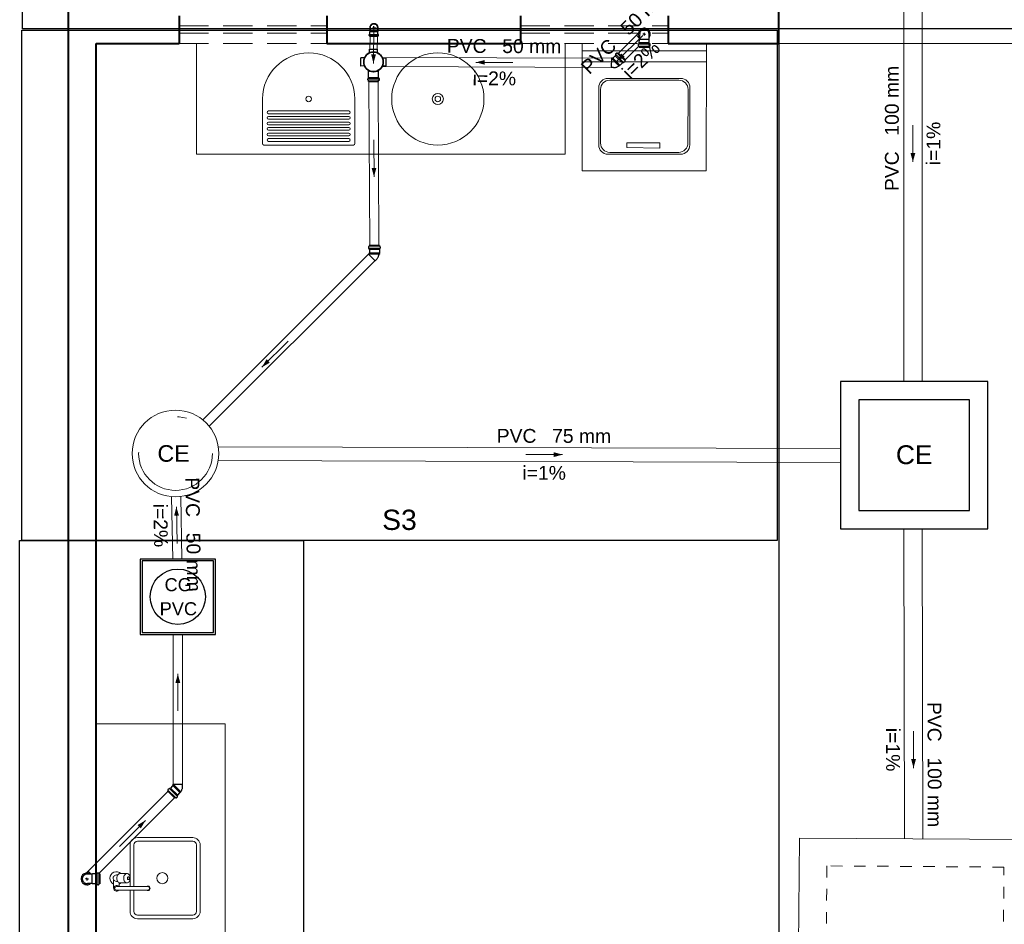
# Model space of a CAD drawing. Header units: millimetres. Extents: x 53 to 3943, y 29 to 3483.
# Tile 35 of 52: x 3866 to 3877, y 3458 to 3467. Entities that reach past the tile are written whole.
import ezdxf

# ---------------------------------------------------------------- set-up
doc = ezdxf.new("R2010")
doc.units = ezdxf.units.MM
doc.header["$MEASUREMENT"] = 0
for name, pattern in [('DASHDOT', [2.54, 1.27, -0.635, 0, -0.635]), ('DASHED', [1.905, 1.27, -0.635]), ('HIDDEN2', [0.47625, 0.3175, -0.15875]), ('JIS_02_1.2', [0.25, 0.125, -0.125])]:
    doc.linetypes.add(name, pattern=pattern)
for name, color, linetype in [('ARQ-PISO', 8, 'Continuous'), ('Simbolos', 5, 'Continuous'), ('Simbolos_int', 2, 'Continuous')]:
    doc.layers.add(name, color=color, linetype=linetype)
for name, color, linetype, lineweight in [('DI-Detalhes', 1, 'Continuous', 30), ('MB_ALVENARIA', 7, 'Continuous', 40), ('MB_ESQUADRIA', 7, 'Continuous', 5), ('MB_MOBILIÁRIO', 8, 'Continuous', 13), ('Nível 1', 7, 'Continuous', 5), ('Textos', 7, 'Continuous', 5), ('TQ-Condutos', 3, 'Continuous', 5), ('TQ-Conexões', 9, 'Continuous', 5), ('TQ-Sentido conduto', 9, 'Continuous', 5), ('TQ-Textos conduto', 7, 'Continuous', 5)]:
    doc.layers.add(name, color=color, linetype=linetype, lineweight=lineweight)
doc.styles.add('Arial', font='txt')

msp = doc.modelspace()

# ---------------------------------------------------------------- hatches: boundary and pattern name
at = {"layer": 'TQ-Sentido conduto', "linetype": 'Continuous'}
for points in [[(3870.086, 3466.849), (3870.113, 3466.946), (3870.061, 3466.946)], [(3871.197, 3466.86), (3871.293, 3466.834), (3871.293, 3466.885)], [(3872.723, 3466.869), (3872.81, 3466.919), (3872.773, 3466.955)], [(3875.935, 3465.78), (3875.961, 3465.876), (3875.909, 3465.876)], [(3870.092, 3465.619), (3870.118, 3465.716), (3870.066, 3465.716)], [(3868.877, 3463.554), (3868.963, 3463.604), (3868.927, 3463.641)], [(3872.137, 3462.606), (3872.041, 3462.632), (3872.041, 3462.58)], [(3867.949, 3462.041), (3867.925, 3461.944), (3867.977, 3461.945)], [(3867.965, 3460.228), (3867.939, 3460.131), (3867.991, 3460.131)], [(3875.942, 3459.207), (3875.968, 3459.304), (3875.916, 3459.304)], [(3867.614, 3458.639), (3867.528, 3458.589), (3867.564, 3458.553)]]:
    msp.add_hatch(color=256, dxfattribs=at).paths.add_polyline_path(points)

# ---------------------------------------------------------------- linework, layer by layer
at = {"layer": 'ARQ-PISO'}
for q in [(3890.74, 3467.067), (3874.48, 3448.766)]:
    msp.add_line((3874.48, 3467.066), q, dxfattribs=at)
at = {"layer": 'DI-Detalhes'}
for points in [[(3866.282, 3470.932), (3877.206, 3470.932), (3877.206, 3467.222), (3866.282, 3467.222), (3866.282, 3470.932)], [(3866.272, 3467.209), (3874.463, 3467.209), (3874.463, 3461.676), (3866.272, 3461.676), (3866.272, 3467.209)], [(3866.25, 3461.676), (3869.328, 3461.676), (3869.328, 3456.287), (3866.25, 3456.287), (3866.25, 3461.676)]]:
    msp.add_lwpolyline(points, dxfattribs=at)
at = {"layer": 'MB_ALVENARIA'}
msp.add_line((3866.78, 3392.946), (3866.78, 3482.786), dxfattribs=at)
for points in [[(3874.48, 3467.066), (3874.48, 3467.666)], [(3867.98, 3467.366), (3867.98, 3467.066)], [(3869.58, 3467.366), (3869.58, 3467.066)], [(3871.68, 3467.366), (3871.68, 3467.066)], [(3873.28, 3467.366), (3873.28, 3467.066)], [(3867.08, 3467.066), (3867.98, 3467.066)], [(3867.08, 3448.766), (3867.08, 3467.066)], [(3869.58, 3467.066), (3871.68, 3467.066)], [(3873.28, 3467.066), (3874.48, 3467.066)]]:
    msp.add_lwpolyline(points, dxfattribs=at)
at = {"layer": 'MB_ESQUADRIA', "linetype": 'HIDDEN2'}
for points in [[(3867.98, 3467.256), (3869.58, 3467.256)], [(3871.68, 3467.256), (3873.28, 3467.256)], [(3867.98, 3467.176), (3869.58, 3467.176)], [(3871.68, 3467.176), (3873.28, 3467.176)], [(3867.98, 3467.066), (3869.58, 3467.066)], [(3871.68, 3467.066), (3873.28, 3467.066)]]:
    msp.add_lwpolyline(points, dxfattribs=at)
at = {"layer": 'MB_MOBILIÁRIO'}
for p, q in [((3868.166, 3465.866), (3868.166, 3467.066)), ((3872.166, 3465.866), (3872.166, 3467.066)), ((3872.348, 3467.066), (3872.348, 3465.684)), ((3873.698, 3466.986), (3872.348, 3466.986)), ((3873.695, 3465.684), (3873.698, 3467.066)), ((3873.698, 3466.866), (3872.348, 3466.866)), ((3873.417, 3466.686), (3872.628, 3466.686)), ((3873.397, 3466.666), (3872.648, 3466.666)), ((3872.528, 3466.586), (3872.528, 3465.964)), ((3872.548, 3466.566), (3872.548, 3465.984)), ((3873.496, 3465.984), (3873.497, 3466.565)), ((3873.516, 3465.964), (3873.517, 3466.585)), ((3868.884, 3466.463), (3868.884, 3465.978)), ((3869.884, 3465.978), (3869.884, 3466.463)), ((3869.819, 3466.333), (3868.949, 3466.333)), ((3868.949, 3466.303), (3869.819, 3466.303)), ((3869.819, 3466.273), (3868.949, 3466.273)), ((3868.949, 3466.243), (3869.819, 3466.243)), ((3869.819, 3466.213), (3868.949, 3466.213)), ((3868.949, 3466.183), (3869.819, 3466.183)), ((3869.819, 3466.153), (3868.949, 3466.153)), ((3868.949, 3466.123), (3869.819, 3466.123)), ((3869.819, 3466.093), (3868.949, 3466.093)), ((3868.949, 3466.063), (3869.819, 3466.063)), ((3869.819, 3466.033), (3868.949, 3466.033)), ((3868.899, 3465.963), (3869.869, 3465.963)), ((3868.949, 3466.003), (3869.819, 3466.003)), ((3873.19, 3465.986), (3872.832, 3465.986)), ((3872.832, 3465.986), (3872.832, 3465.936)), ((3872.832, 3465.936), (3873.19, 3465.93)), ((3873.19, 3465.93), (3873.19, 3465.986)), ((3868.166, 3465.866), (3872.166, 3465.866)), ((3872.628, 3465.864), (3873.416, 3465.864)), ((3872.648, 3465.884), (3873.396, 3465.884)), ((3872.348, 3465.684), (3873.695, 3465.684)), ((3868.48, 3459.688), (3867.08, 3459.688)), ((3868.48, 3459.688), (3868.48, 3456.338))]:
    msp.add_line(p, q, dxfattribs=at)
for points in [[(3867.447, 3457.883), (3867.447, 3457.653, 0.414214), (3867.527, 3457.573), (3867.527, 3457.573), (3868.127, 3457.573, 0.414214), (3868.207, 3457.653), (3868.207, 3457.653), (3868.207, 3458.373, 0.414214), (3868.127, 3458.453), (3868.127, 3458.453), (3867.527, 3458.453, 0.414214), (3867.447, 3458.373), (3867.447, 3458.373), (3867.447, 3458.027)], [(3867.487, 3457.883), (3867.487, 3457.653, 0.414214), (3867.527, 3457.613), (3867.527, 3457.613), (3868.127, 3457.613, 0.414214), (3868.167, 3457.653), (3868.167, 3457.653), (3868.167, 3458.373, 0.414214), (3868.127, 3458.413), (3868.127, 3458.413), (3867.527, 3458.413, 0.414214), (3867.487, 3458.373), (3867.487, 3458.373), (3867.487, 3457.923)], [(3867.269, 3457.949, -1.181649), (3867.348, 3458.063), (3867.348, 3458.063)], [(3867.313, 3458.048), (3867.299, 3458.048, 0.546464), (3867.267, 3457.998), (3867.267, 3457.998, 0.10784), (3867.269, 3457.99), (3867.269, 3457.99), (3867.269, 3457.903)], [(3867.414, 3458.063), (3867.338, 3458.063, 0.133256), (3867.326, 3458.059), (3867.326, 3458.059, 0.106756), (3867.313, 3458.048), (3867.313, 3458.048, 0.082828), (3867.306, 3458.032), (3867.306, 3458.032, 0.071352), (3867.303, 3458.013), (3867.303, 3458.013, 0.071352), (3867.306, 3457.993), (3867.306, 3457.993, 0.082828), (3867.313, 3457.977), (3867.313, 3457.977, 0.106756), (3867.326, 3457.966), (3867.326, 3457.966, 0.133256), (3867.338, 3457.963), (3867.338, 3457.963), (3867.414, 3457.963)], [(3867.414, 3457.963, 0.133256), (3867.427, 3457.966), (3867.427, 3457.966, 0.106756), (3867.439, 3457.977), (3867.439, 3457.977, 0.082828), (3867.446, 3457.993), (3867.446, 3457.993, 0.071352), (3867.449, 3458.013), (3867.449, 3458.013, 0.071352), (3867.446, 3458.032), (3867.446, 3458.032, 0.082828), (3867.439, 3458.048), (3867.439, 3458.048, 0.106756), (3867.427, 3458.059), (3867.427, 3458.059, 0.133256), (3867.414, 3458.063), (3867.414, 3458.063, 0.133256), (3867.401, 3458.059), (3867.401, 3458.059, 0.106756), (3867.389, 3458.048), (3867.389, 3458.048, 0.082828), (3867.381, 3458.032), (3867.381, 3458.032, 0.071352), (3867.378, 3458.013), (3867.378, 3458.013, 0.071352), (3867.381, 3457.993), (3867.381, 3457.993, 0.082828), (3867.389, 3457.977), (3867.389, 3457.977, 0.106756), (3867.401, 3457.966), (3867.401, 3457.966, 0.133256), (3867.414, 3457.963), (3867.414, 3457.963)], [(3867.429, 3458.028, 0.133256), (3867.425, 3458.027), (3867.425, 3458.027, 0.106756), (3867.421, 3458.023), (3867.421, 3458.023, 0.082828), (3867.419, 3458.019), (3867.419, 3458.019, 0.071352), (3867.418, 3458.013), (3867.418, 3458.013, 0.071352), (3867.419, 3458.007), (3867.419, 3458.007, 0.082828), (3867.421, 3458.002), (3867.421, 3458.002, 0.106756), (3867.425, 3457.999), (3867.425, 3457.999, 0.133256), (3867.429, 3457.998), (3867.429, 3457.998, 0.133256), (3867.433, 3457.999), (3867.433, 3457.999, 0.106756), (3867.436, 3458.002), (3867.436, 3458.002, 0.082828), (3867.438, 3458.007), (3867.438, 3458.007, 0.071352), (3867.439, 3458.013), (3867.439, 3458.013, 0.071352), (3867.438, 3458.019), (3867.438, 3458.019, 0.082828), (3867.436, 3458.023), (3867.436, 3458.023, 0.106756), (3867.433, 3458.027), (3867.433, 3458.027, 0.133256), (3867.429, 3458.028), (3867.429, 3458.028)], [(3867.269, 3457.995, 0.263265), (3867.299, 3457.978), (3867.299, 3457.978), (3867.313, 3457.978)], [(3867.322, 3457.883, -2.618034), (3867.322, 3457.923), (3867.322, 3457.923)], [(3867.299, 3457.883, -1), (3867.299, 3457.923), (3867.299, 3457.923)], [(3867.348, 3457.963, -0.083262), (3867.329, 3457.949), (3867.329, 3457.949)], [(3867.624, 3457.923, -2), (3867.624, 3457.883), (3867.624, 3457.883)], [(3867.639, 3457.923, -1), (3867.639, 3457.883), (3867.639, 3457.883)]]:
    msp.add_lwpolyline(points, format="xyb", dxfattribs=at)
for points in [[(3867.447, 3457.998), (3867.447, 3457.923)], [(3867.299, 3457.923), (3867.639, 3457.923)], [(3867.329, 3457.923), (3867.329, 3457.964)], [(3867.299, 3457.883), (3867.639, 3457.883)]]:
    msp.add_lwpolyline(points, dxfattribs=at)
for centre, radius in [((3870.784, 3466.463), 0.5), ((3869.384, 3466.463), 0.03), ((3870.784, 3466.463), 0.06), ((3870.784, 3466.463), 0.03), ((3867.797, 3458.013), 0.06)]:
    msp.add_circle(centre, radius, dxfattribs=at)
for centre, radius, start, end in [((3869.384, 3466.463), 0.5, 0, 180), ((3872.628, 3466.586), 0.1, 90, 180), ((3872.648, 3466.566), 0.1, 90, 180), ((3873.397, 3466.566), 0.1, 359.8904, 90), ((3873.417, 3466.586), 0.1, 359.8904, 90), ((3868.949, 3466.318), 0.015, 90, 180), ((3869.819, 3466.318), 0.015, 360, 90), ((3868.949, 3466.318), 0.015, 180, 270), ((3868.949, 3466.258), 0.015, 90, 180), ((3868.949, 3466.258), 0.015, 180, 270), ((3869.819, 3466.318), 0.015, 270, 360), ((3869.819, 3466.258), 0.015, 0, 90), ((3869.819, 3466.258), 0.015, 270, 360), ((3868.949, 3466.198), 0.015, 90, 180), ((3868.949, 3466.198), 0.015, 180, 270), ((3868.949, 3466.138), 0.015, 90, 180), ((3868.949, 3466.138), 0.015, 180, 270), ((3869.819, 3466.198), 0.015, 0, 90), ((3869.819, 3466.198), 0.015, 270, 360), ((3869.819, 3466.138), 0.015, 0, 90), ((3869.819, 3466.138), 0.015, 270, 360), ((3868.949, 3466.078), 0.015, 90, 180), ((3868.949, 3466.078), 0.015, 180, 270), ((3868.949, 3466.018), 0.015, 90, 180), ((3868.949, 3466.018), 0.015, 180, 270), ((3869.819, 3466.078), 0.015, 0, 90), ((3869.819, 3466.078), 0.015, 270, 360), ((3869.819, 3466.018), 0.015, 0, 90), ((3869.819, 3466.018), 0.015, 270, 0), ((3868.899, 3465.978), 0.015, 180, 270), ((3869.869, 3465.978), 0.015, 270, 0), ((3872.628, 3465.964), 0.1, 180, 270), ((3872.648, 3465.984), 0.1, 180, 270), ((3873.396, 3465.984), 0.1, 270, 359.8904), ((3873.416, 3465.964), 0.1, 270, 359.8904)]:
    msp.add_arc(centre, radius, start, end, dxfattribs=at)
at = {"layer": 'Nível 1', "color": 9}
msp.add_circle((3867.94, 3462.618), 0.47, dxfattribs=at)
at = {"layer": 'Nível 1', "color": 7, "linetype": 'DASHDOT'}
msp.add_circle((3867.94, 3462.618), 0.4, dxfattribs=at)
at = {"layer": 'Simbolos'}
for p, q in [((3870.046, 3467.193), (3870.049, 3467.196)), ((3870.046, 3467.165), (3870.046, 3467.193)), ((3870.05, 3467.234), (3870.049, 3467.215)), ((3870.049, 3467.215), (3870.049, 3467.196)), ((3870.132, 3467.233), (3870.132, 3467.214)), ((3870.132, 3467.214), (3870.132, 3467.195)), ((3870.134, 3467.192), (3870.132, 3467.195)), ((3870.134, 3467.164), (3870.134, 3467.192)), ((3870.04, 3467.151), (3870.04, 3467.161)), ((3870.041, 3467.149), (3870.044, 3467.149)), ((3870.042, 3467.163), (3870.044, 3467.163)), ((3870.046, 3467.14), (3870.046, 3467.147)), ((3870.134, 3467.139), (3870.046, 3467.14)), ((3870.134, 3467.139), (3870.134, 3467.146)), ((3870.138, 3467.148), (3870.135, 3467.148)), ((3870.138, 3467.162), (3870.136, 3467.162)), ((3870.14, 3467.15), (3870.14, 3467.16)), ((3872.961, 3467.175), (3872.939, 3467.154)), ((3872.968, 3467.072), (3872.969, 3467.106)), ((3872.968, 3467.072), (3872.968, 3467.072)), ((3872.969, 3467.106), (3872.972, 3467.109)), ((3872.972, 3467.109), (3872.973, 3467.16)), ((3873.074, 3467.108), (3873.074, 3467.159)), ((3873.077, 3467.105), (3873.074, 3467.108)), ((3873.077, 3467.071), (3873.077, 3467.105)), ((3870.042, 3467.003), (3870.129, 3467.003)), ((3870.042, 3466.961), (3870.042, 3467.003)), ((3870.13, 3466.962), (3870.129, 3467.003)), ((3872.959, 3467.04), (3872.959, 3467.058)), ((3872.96, 3467.038), (3872.966, 3467.037)), ((3872.961, 3467.06), (3872.966, 3467.06)), ((3872.968, 3467.062), (3872.968, 3467.072)), ((3872.968, 3467.026), (3872.968, 3467.035)), ((3872.968, 3467.026), (3873.077, 3467.025)), ((3873.077, 3467.071), (3873.077, 3467.071)), ((3873.077, 3467.061), (3873.077, 3467.071)), ((3873.077, 3467.025), (3873.077, 3467.034)), ((3873.084, 3467.059), (3873.079, 3467.059)), ((3873.085, 3467.037), (3873.079, 3467.036)), ((3873.086, 3467.039), (3873.086, 3467.057)), ((3869.949, 3466.82), (3869.949, 3466.908)), ((3869.989, 3466.908), (3869.949, 3466.908)), ((3870.183, 3466.909), (3870.224, 3466.909)), ((3870.225, 3466.822), (3870.224, 3466.909)), ((3872.682, 3466.905), (3872.666, 3466.905)), ((3872.708, 3466.931), (3872.684, 3466.908)), ((3872.684, 3466.908), (3872.684, 3466.907)), ((3872.715, 3466.938), (3872.708, 3466.932)), ((3872.708, 3466.932), (3872.708, 3466.931)), ((3872.724, 3466.96), (3872.712, 3466.948)), ((3872.712, 3466.945), (3872.715, 3466.941)), ((3872.727, 3466.96), (3872.732, 3466.957)), ((3872.741, 3466.964), (3872.734, 3466.958)), ((3872.818, 3466.886), (3872.741, 3466.964)), ((3872.792, 3466.86), (3872.785, 3466.854)), ((3872.798, 3466.857), (3872.794, 3466.86)), ((3872.814, 3466.869), (3872.801, 3466.857)), ((3872.818, 3466.886), (3872.811, 3466.88)), ((3872.814, 3466.872), (3872.811, 3466.877)), ((3869.99, 3466.821), (3869.949, 3466.82)), ((3870.033, 3466.697), (3870.033, 3466.771)), ((3870.141, 3466.697), (3870.141, 3466.772)), ((3870.183, 3466.821), (3870.225, 3466.822)), ((3872.69, 3466.803), (3872.665, 3466.803)), ((3872.747, 3466.822), (3872.75, 3466.82)), ((3872.754, 3466.824), (3872.75, 3466.82)), ((3872.756, 3466.83), (3872.752, 3466.827)), ((3872.752, 3466.827), (3872.754, 3466.824)), ((3872.761, 3466.83), (3872.756, 3466.83)), ((3872.785, 3466.854), (3872.761, 3466.83)), ((3872.785, 3466.854), (3872.785, 3466.854)), ((3870.024, 3466.669), (3870.024, 3466.682)), ((3870.031, 3466.685), (3870.025, 3466.684)), ((3870.033, 3466.665), (3870.025, 3466.667)), ((3870.032, 3466.696), (3870.033, 3466.697)), ((3870.033, 3466.687), (3870.032, 3466.696)), ((3870.033, 3466.651), (3870.033, 3466.665)), ((3870.033, 3466.651), (3870.142, 3466.651)), ((3870.142, 3466.697), (3870.141, 3466.697)), ((3870.142, 3466.687), (3870.142, 3466.697)), ((3870.142, 3466.665), (3870.149, 3466.667)), ((3870.142, 3466.651), (3870.142, 3466.665)), ((3870.144, 3466.685), (3870.149, 3466.685)), ((3870.151, 3466.669), (3870.151, 3466.683)), ((3870.032, 3464.861), (3870.032, 3464.843)), ((3870.034, 3464.863), (3870.04, 3464.864)), ((3870.034, 3464.841), (3870.039, 3464.841)), ((3870.15, 3464.875), (3870.041, 3464.875)), ((3870.041, 3464.875), (3870.041, 3464.866)), ((3870.041, 3464.839), (3870.041, 3464.829)), ((3870.15, 3464.875), (3870.15, 3464.867)), ((3870.151, 3464.839), (3870.151, 3464.83)), ((3870.158, 3464.863), (3870.152, 3464.865)), ((3870.158, 3464.842), (3870.152, 3464.841)), ((3870.159, 3464.861), (3870.159, 3464.844)), ((3870.043, 3464.792), (3870.031, 3464.78)), ((3870.041, 3464.829), (3870.042, 3464.829)), ((3870.042, 3464.829), (3870.042, 3464.795)), ((3870.042, 3464.795), (3870.043, 3464.795)), ((3870.121, 3464.727), (3870.103, 3464.709)), ((3870.15, 3464.796), (3870.147, 3464.792)), ((3870.147, 3464.792), (3870.147, 3464.787)), ((3870.147, 3464.787), (3870.15, 3464.787)), ((3870.147, 3464.781), (3870.15, 3464.781)), ((3870.151, 3464.83), (3870.15, 3464.829)), ((3870.15, 3464.829), (3870.15, 3464.796)), ((3870.15, 3464.787), (3870.15, 3464.781)), ((3867.855, 3458.957), (3867.861, 3458.964)), ((3867.858, 3458.971), (3867.862, 3458.966)), ((3867.859, 3458.974), (3867.871, 3458.986)), ((3867.874, 3458.986), (3867.878, 3458.983)), ((3867.881, 3458.983), (3867.887, 3458.99)), ((3867.887, 3458.99), (3867.888, 3458.99)), ((3867.888, 3458.99), (3867.912, 3459.013)), ((3867.912, 3459.013), (3867.913, 3459.013)), ((3867.915, 3459.015), (3867.915, 3459.031)), ((3868.016, 3459.007), (3868.016, 3459.031)), ((3867.932, 3458.88), (3867.855, 3458.957)), ((3867.932, 3458.88), (3867.939, 3458.886)), ((3867.946, 3458.883), (3867.941, 3458.887)), ((3867.949, 3458.884), (3867.961, 3458.896)), ((3867.958, 3458.906), (3867.965, 3458.912)), ((3867.961, 3458.899), (3867.958, 3458.903)), ((3867.965, 3458.913), (3867.988, 3458.937)), ((3867.965, 3458.912), (3867.965, 3458.913)), ((3867.988, 3458.942), (3867.992, 3458.945)), ((3867.988, 3458.937), (3867.988, 3458.942)), ((3867.992, 3458.945), (3867.994, 3458.943)), ((3867.994, 3458.943), (3867.998, 3458.948)), ((3867.997, 3458.95), (3867.998, 3458.948)), ((3866.972, 3458.068), (3866.993, 3458.09)), ((3867.037, 3458.056), (3866.987, 3458.056)), ((3867.041, 3458.06), (3867.037, 3458.056)), ((3867.074, 3458.06), (3867.041, 3458.06)), ((3867.075, 3458.06), (3867.074, 3458.06)), ((3867.084, 3458.06), (3867.075, 3458.06)), ((3867.087, 3458.067), (3867.086, 3458.062)), ((3867.106, 3458.069), (3867.089, 3458.069)), ((3867.108, 3458.067), (3867.11, 3458.061)), ((3867.12, 3458.06), (3867.112, 3458.06)), ((3867.12, 3458.06), (3867.12, 3457.951)), ((3867.037, 3457.955), (3866.987, 3457.955)), ((3867.041, 3457.951), (3867.037, 3457.955)), ((3867.074, 3457.951), (3867.041, 3457.951)), ((3867.075, 3457.951), (3867.074, 3457.951)), ((3867.084, 3457.951), (3867.075, 3457.951)), ((3867.087, 3457.944), (3867.086, 3457.949)), ((3867.106, 3457.942), (3867.089, 3457.942)), ((3867.108, 3457.943), (3867.11, 3457.949)), ((3867.12, 3457.951), (3867.112, 3457.951))]:
    msp.add_line(p, q, dxfattribs=at)
for points in [[(3870.132, 3467.233), (3870.131, 3467.241), (3870.13, 3467.248), (3870.127, 3467.254), (3870.123, 3467.26), (3870.118, 3467.265), (3870.112, 3467.269), (3870.105, 3467.272), (3870.098, 3467.274), (3870.091, 3467.275), (3870.084, 3467.275), (3870.077, 3467.273), (3870.071, 3467.27), (3870.065, 3467.266), (3870.06, 3467.261), (3870.055, 3467.255), (3870.052, 3467.248), (3870.05, 3467.242), (3870.05, 3467.234)], [(3873.074, 3467.159), (3873.075, 3467.165), (3873.074, 3467.172), (3873.073, 3467.178), (3873.071, 3467.184), (3873.068, 3467.19), (3873.065, 3467.195), (3873.061, 3467.2), (3873.056, 3467.205), (3873.051, 3467.209), (3873.046, 3467.212), (3873.04, 3467.214), (3873.033, 3467.216), (3873.027, 3467.217), (3873.021, 3467.217), (3873.014, 3467.216), (3873.008, 3467.214), (3873.002, 3467.212), (3872.996, 3467.209), (3872.991, 3467.205), (3872.986, 3467.201), (3872.982, 3467.196), (3872.979, 3467.191), (3872.976, 3467.185), (3872.974, 3467.179), (3872.973, 3467.172), (3872.972, 3467.166), (3872.973, 3467.16)], [(3870.042, 3467.163), (3870.041, 3467.163), (3870.041, 3467.163), (3870.041, 3467.163), (3870.04, 3467.162), (3870.04, 3467.162), (3870.04, 3467.162), (3870.04, 3467.162), (3870.04, 3467.161), (3870.04, 3467.161)], [(3870.04, 3467.151), (3870.04, 3467.151), (3870.04, 3467.151), (3870.04, 3467.151), (3870.04, 3467.15), (3870.04, 3467.15), (3870.04, 3467.15), (3870.041, 3467.15), (3870.041, 3467.15), (3870.041, 3467.149)], [(3870.044, 3467.163), (3870.044, 3467.163), (3870.045, 3467.163), (3870.045, 3467.163), (3870.045, 3467.164), (3870.045, 3467.164), (3870.046, 3467.164), (3870.046, 3467.164), (3870.046, 3467.165), (3870.046, 3467.165)], [(3870.046, 3467.147), (3870.046, 3467.147), (3870.046, 3467.147), (3870.045, 3467.147), (3870.045, 3467.148), (3870.045, 3467.148), (3870.045, 3467.148), (3870.045, 3467.148), (3870.044, 3467.148), (3870.044, 3467.149)], [(3870.134, 3467.164), (3870.134, 3467.164), (3870.134, 3467.163), (3870.134, 3467.163), (3870.134, 3467.163), (3870.135, 3467.163), (3870.135, 3467.162), (3870.135, 3467.162), (3870.136, 3467.162), (3870.136, 3467.162)], [(3870.135, 3467.148), (3870.135, 3467.147), (3870.135, 3467.147), (3870.135, 3467.147), (3870.134, 3467.147), (3870.134, 3467.147), (3870.134, 3467.146), (3870.134, 3467.146), (3870.134, 3467.146), (3870.134, 3467.146)], [(3870.14, 3467.16), (3870.14, 3467.16), (3870.14, 3467.16), (3870.14, 3467.161), (3870.14, 3467.161), (3870.139, 3467.161), (3870.139, 3467.161), (3870.139, 3467.162), (3870.139, 3467.162), (3870.138, 3467.162)], [(3870.138, 3467.148), (3870.139, 3467.148), (3870.139, 3467.149), (3870.139, 3467.149), (3870.139, 3467.149), (3870.14, 3467.149), (3870.14, 3467.149), (3870.14, 3467.15), (3870.14, 3467.15), (3870.14, 3467.15)], [(3870.142, 3466.955), (3870.125, 3466.964), (3870.107, 3466.969), (3870.089, 3466.971), (3870.07, 3466.97), (3870.052, 3466.965), (3870.035, 3466.958), (3870.02, 3466.948), (3870.007, 3466.935), (3869.996, 3466.92), (3869.987, 3466.903), (3869.982, 3466.885), (3869.98, 3466.867), (3869.981, 3466.849), (3869.986, 3466.831), (3869.993, 3466.814), (3870.003, 3466.798), (3870.016, 3466.785), (3870.031, 3466.774), (3870.048, 3466.766), (3870.066, 3466.76), (3870.084, 3466.758), (3870.102, 3466.76), (3870.12, 3466.764), (3870.137, 3466.771), (3870.153, 3466.782), (3870.166, 3466.794), (3870.177, 3466.809), (3870.185, 3466.826), (3870.191, 3466.844), (3870.193, 3466.862), (3870.191, 3466.881), (3870.187, 3466.899), (3870.18, 3466.916), (3870.169, 3466.931), (3870.157, 3466.944), (3870.142, 3466.955)], [(3870.177, 3466.809), (3870.185, 3466.826), (3870.191, 3466.844), (3870.193, 3466.862), (3870.191, 3466.881), (3870.187, 3466.899), (3870.18, 3466.916), (3870.169, 3466.931), (3870.157, 3466.944), (3870.142, 3466.955), (3870.125, 3466.964), (3870.107, 3466.969), (3870.089, 3466.971), (3870.07, 3466.97), (3870.052, 3466.965), (3870.035, 3466.958), (3870.02, 3466.948), (3870.007, 3466.935), (3869.996, 3466.92), (3869.987, 3466.903), (3869.982, 3466.885), (3869.98, 3466.867), (3869.981, 3466.849), (3869.986, 3466.831), (3869.993, 3466.814), (3870.003, 3466.798), (3870.016, 3466.785), (3870.031, 3466.774), (3870.048, 3466.766), (3870.066, 3466.76), (3870.084, 3466.758), (3870.102, 3466.76), (3870.12, 3466.764), (3870.137, 3466.771), (3870.153, 3466.782), (3870.166, 3466.794), (3870.177, 3466.809)], [(3870.177, 3466.921), (3870.165, 3466.935), (3870.152, 3466.948), (3870.136, 3466.958), (3870.119, 3466.966), (3870.101, 3466.97), (3870.083, 3466.971), (3870.065, 3466.969), (3870.047, 3466.963), (3870.03, 3466.955), (3870.016, 3466.944), (3870.003, 3466.93), (3869.993, 3466.915), (3869.985, 3466.898), (3869.981, 3466.88), (3869.98, 3466.861), (3869.982, 3466.843), (3869.988, 3466.825), (3869.996, 3466.809), (3870.007, 3466.794), (3870.021, 3466.781), (3870.036, 3466.771), (3870.053, 3466.764), (3870.071, 3466.759), (3870.09, 3466.758), (3870.108, 3466.761), (3870.126, 3466.766), (3870.142, 3466.774), (3870.157, 3466.786), (3870.17, 3466.799), (3870.18, 3466.815), (3870.187, 3466.832), (3870.192, 3466.85), (3870.193, 3466.868), (3870.19, 3466.886), (3870.185, 3466.904), (3870.177, 3466.921)], [(3872.961, 3467.06), (3872.961, 3467.06), (3872.96, 3467.06), (3872.96, 3467.059), (3872.96, 3467.059), (3872.96, 3467.059), (3872.959, 3467.059), (3872.959, 3467.058), (3872.959, 3467.058), (3872.959, 3467.058)], [(3872.959, 3467.04), (3872.959, 3467.04), (3872.959, 3467.04), (3872.959, 3467.039), (3872.959, 3467.039), (3872.959, 3467.039), (3872.96, 3467.039), (3872.96, 3467.039), (3872.96, 3467.038), (3872.96, 3467.038)], [(3872.966, 3467.06), (3872.967, 3467.06), (3872.967, 3467.06), (3872.967, 3467.061), (3872.967, 3467.061), (3872.968, 3467.061), (3872.968, 3467.061), (3872.968, 3467.062), (3872.968, 3467.062), (3872.968, 3467.062)], [(3872.968, 3467.035), (3872.968, 3467.035), (3872.968, 3467.035), (3872.968, 3467.036), (3872.968, 3467.036), (3872.967, 3467.036), (3872.967, 3467.036), (3872.967, 3467.036), (3872.967, 3467.037), (3872.966, 3467.037)], [(3873.077, 3467.061), (3873.077, 3467.061), (3873.078, 3467.061), (3873.078, 3467.06), (3873.078, 3467.06), (3873.078, 3467.06), (3873.078, 3467.06), (3873.079, 3467.06), (3873.079, 3467.059), (3873.079, 3467.059)], [(3873.079, 3467.036), (3873.078, 3467.036), (3873.078, 3467.036), (3873.078, 3467.036), (3873.078, 3467.035), (3873.078, 3467.035), (3873.077, 3467.035), (3873.077, 3467.035), (3873.077, 3467.034), (3873.077, 3467.034)], [(3873.086, 3467.057), (3873.086, 3467.057), (3873.086, 3467.058), (3873.086, 3467.058), (3873.086, 3467.058), (3873.086, 3467.058), (3873.085, 3467.059), (3873.085, 3467.059), (3873.085, 3467.059), (3873.084, 3467.059)], [(3873.085, 3467.037), (3873.085, 3467.038), (3873.085, 3467.038), (3873.085, 3467.038), (3873.086, 3467.038), (3873.086, 3467.038), (3873.086, 3467.039), (3873.086, 3467.039), (3873.086, 3467.039), (3873.086, 3467.039)], [(3870.177, 3466.921), (3870.174, 3466.925), (3870.17, 3466.93), (3870.167, 3466.934), (3870.163, 3466.938), (3870.159, 3466.942), (3870.155, 3466.946), (3870.151, 3466.949), (3870.146, 3466.952), (3870.142, 3466.955)], [(3872.682, 3466.905), (3872.683, 3466.905), (3872.683, 3466.905), (3872.683, 3466.905), (3872.684, 3466.905), (3872.684, 3466.905), (3872.684, 3466.906), (3872.684, 3466.906), (3872.684, 3466.906), (3872.684, 3466.907)], [(3872.712, 3466.948), (3872.712, 3466.948), (3872.712, 3466.947), (3872.711, 3466.947), (3872.711, 3466.947), (3872.711, 3466.946), (3872.711, 3466.946), (3872.711, 3466.946), (3872.712, 3466.945), (3872.712, 3466.945)], [(3872.715, 3466.938), (3872.715, 3466.939), (3872.715, 3466.939), (3872.715, 3466.939), (3872.716, 3466.939), (3872.716, 3466.94), (3872.716, 3466.94), (3872.715, 3466.94), (3872.715, 3466.941), (3872.715, 3466.941)], [(3872.727, 3466.96), (3872.727, 3466.96), (3872.726, 3466.961), (3872.726, 3466.961), (3872.726, 3466.961), (3872.725, 3466.961), (3872.725, 3466.961), (3872.725, 3466.96), (3872.725, 3466.96), (3872.724, 3466.96)], [(3872.732, 3466.957), (3872.732, 3466.957), (3872.733, 3466.957), (3872.733, 3466.957), (3872.733, 3466.957), (3872.733, 3466.957), (3872.734, 3466.957), (3872.734, 3466.957), (3872.734, 3466.957), (3872.734, 3466.958)], [(3872.794, 3466.86), (3872.794, 3466.861), (3872.794, 3466.861), (3872.794, 3466.861), (3872.793, 3466.861), (3872.793, 3466.861), (3872.793, 3466.861), (3872.792, 3466.861), (3872.792, 3466.861), (3872.792, 3466.86)], [(3872.811, 3466.88), (3872.811, 3466.879), (3872.811, 3466.879), (3872.811, 3466.879), (3872.811, 3466.879), (3872.811, 3466.878), (3872.811, 3466.878), (3872.811, 3466.878), (3872.811, 3466.878), (3872.811, 3466.877)], [(3872.814, 3466.869), (3872.814, 3466.87), (3872.814, 3466.87), (3872.814, 3466.87), (3872.814, 3466.87), (3872.814, 3466.871), (3872.814, 3466.871), (3872.814, 3466.871), (3872.814, 3466.872), (3872.814, 3466.872)], [(3870.033, 3466.771), (3870.033, 3466.772), (3870.032, 3466.772), (3870.032, 3466.772), (3870.032, 3466.773), (3870.032, 3466.773), (3870.032, 3466.773), (3870.032, 3466.774), (3870.031, 3466.774), (3870.031, 3466.774)], [(3870.143, 3466.774), (3870.142, 3466.774), (3870.142, 3466.774), (3870.142, 3466.774), (3870.142, 3466.774), (3870.141, 3466.773), (3870.141, 3466.773), (3870.141, 3466.773), (3870.141, 3466.772), (3870.141, 3466.772)], [(3872.69, 3466.803), (3872.697, 3466.803), (3872.704, 3466.804), (3872.711, 3466.805), (3872.717, 3466.807), (3872.724, 3466.809), (3872.73, 3466.812), (3872.736, 3466.815), (3872.742, 3466.818), (3872.747, 3466.822)], [(3872.798, 3466.857), (3872.799, 3466.857), (3872.799, 3466.857), (3872.799, 3466.857), (3872.8, 3466.857), (3872.8, 3466.857), (3872.8, 3466.857), (3872.801, 3466.857), (3872.801, 3466.857), (3872.801, 3466.857)], [(3870.025, 3466.684), (3870.025, 3466.684), (3870.025, 3466.684), (3870.025, 3466.684), (3870.024, 3466.684), (3870.024, 3466.684), (3870.024, 3466.683), (3870.024, 3466.683), (3870.024, 3466.683), (3870.024, 3466.682)], [(3870.024, 3466.669), (3870.024, 3466.668), (3870.024, 3466.668), (3870.024, 3466.668), (3870.024, 3466.667), (3870.024, 3466.667), (3870.024, 3466.667), (3870.025, 3466.667), (3870.025, 3466.667), (3870.025, 3466.667)], [(3870.031, 3466.685), (3870.031, 3466.685), (3870.031, 3466.685), (3870.032, 3466.685), (3870.032, 3466.685), (3870.032, 3466.686), (3870.032, 3466.686), (3870.032, 3466.686), (3870.033, 3466.687), (3870.033, 3466.687)], [(3870.033, 3466.663), (3870.033, 3466.663), (3870.033, 3466.664), (3870.032, 3466.664), (3870.032, 3466.664), (3870.032, 3466.664), (3870.032, 3466.665), (3870.032, 3466.665), (3870.031, 3466.665), (3870.031, 3466.665)], [(3870.142, 3466.687), (3870.142, 3466.687), (3870.142, 3466.687), (3870.142, 3466.686), (3870.142, 3466.686), (3870.143, 3466.686), (3870.143, 3466.686), (3870.143, 3466.686), (3870.143, 3466.685), (3870.144, 3466.685)], [(3870.144, 3466.666), (3870.143, 3466.666), (3870.143, 3466.665), (3870.143, 3466.665), (3870.143, 3466.665), (3870.142, 3466.665), (3870.142, 3466.665), (3870.142, 3466.664), (3870.142, 3466.664), (3870.142, 3466.664)], [(3870.151, 3466.683), (3870.151, 3466.683), (3870.151, 3466.684), (3870.151, 3466.684), (3870.15, 3466.684), (3870.15, 3466.684), (3870.15, 3466.685), (3870.15, 3466.685), (3870.149, 3466.685), (3870.149, 3466.685)], [(3870.149, 3466.667), (3870.15, 3466.667), (3870.15, 3466.667), (3870.15, 3466.668), (3870.15, 3466.668), (3870.151, 3466.668), (3870.151, 3466.668), (3870.151, 3466.669), (3870.151, 3466.669), (3870.151, 3466.669)], [(3870.034, 3464.863), (3870.033, 3464.862), (3870.033, 3464.862), (3870.033, 3464.862), (3870.033, 3464.862), (3870.033, 3464.862), (3870.032, 3464.861), (3870.032, 3464.861), (3870.032, 3464.861), (3870.032, 3464.861)], [(3870.032, 3464.843), (3870.032, 3464.843), (3870.032, 3464.842), (3870.033, 3464.842), (3870.033, 3464.842), (3870.033, 3464.842), (3870.033, 3464.841), (3870.033, 3464.841), (3870.034, 3464.841), (3870.034, 3464.841)], [(3870.041, 3464.839), (3870.041, 3464.839), (3870.041, 3464.839), (3870.041, 3464.84), (3870.041, 3464.84), (3870.041, 3464.84), (3870.04, 3464.84), (3870.04, 3464.841), (3870.04, 3464.841), (3870.039, 3464.841)], [(3870.04, 3464.864), (3870.04, 3464.864), (3870.04, 3464.864), (3870.04, 3464.865), (3870.041, 3464.865), (3870.041, 3464.865), (3870.041, 3464.865), (3870.041, 3464.866), (3870.041, 3464.866), (3870.041, 3464.866)], [(3870.15, 3464.867), (3870.151, 3464.866), (3870.151, 3464.866), (3870.151, 3464.866), (3870.151, 3464.866), (3870.151, 3464.865), (3870.151, 3464.865), (3870.151, 3464.865), (3870.152, 3464.865), (3870.152, 3464.865)], [(3870.152, 3464.841), (3870.152, 3464.841), (3870.152, 3464.841), (3870.152, 3464.841), (3870.151, 3464.841), (3870.151, 3464.84), (3870.151, 3464.84), (3870.151, 3464.84), (3870.151, 3464.84), (3870.151, 3464.839)], [(3870.159, 3464.861), (3870.159, 3464.862), (3870.159, 3464.862), (3870.159, 3464.862), (3870.159, 3464.862), (3870.159, 3464.863), (3870.159, 3464.863), (3870.158, 3464.863), (3870.158, 3464.863), (3870.158, 3464.863)], [(3870.158, 3464.842), (3870.158, 3464.842), (3870.158, 3464.842), (3870.159, 3464.842), (3870.159, 3464.842), (3870.159, 3464.842), (3870.159, 3464.843), (3870.159, 3464.843), (3870.159, 3464.843), (3870.159, 3464.844)], [(3870.043, 3464.792), (3870.043, 3464.792), (3870.043, 3464.792), (3870.043, 3464.792), (3870.043, 3464.792), (3870.043, 3464.793), (3870.043, 3464.793), (3870.043, 3464.793), (3870.043, 3464.793), (3870.043, 3464.793), (3870.043, 3464.793), (3870.043, 3464.794), (3870.043, 3464.794), (3870.043, 3464.794), (3870.043, 3464.794), (3870.043, 3464.794), (3870.043, 3464.794), (3870.043, 3464.794), (3870.043, 3464.795)], [(3870.121, 3464.727), (3870.125, 3464.732), (3870.13, 3464.737), (3870.133, 3464.743), (3870.137, 3464.748), (3870.14, 3464.755), (3870.142, 3464.761), (3870.144, 3464.767), (3870.146, 3464.774), (3870.147, 3464.781)], [(3867.557, 3460.657), (3868.373, 3460.657), (3868.373, 3461.473), (3867.557, 3461.473), (3867.557, 3460.657), (3867.557, 3460.657)], [(3867.859, 3458.974), (3867.859, 3458.973), (3867.858, 3458.973), (3867.858, 3458.973), (3867.858, 3458.973), (3867.858, 3458.972), (3867.858, 3458.972), (3867.858, 3458.972), (3867.858, 3458.972), (3867.858, 3458.971)], [(3867.861, 3458.964), (3867.861, 3458.964), (3867.862, 3458.964), (3867.862, 3458.964), (3867.862, 3458.965), (3867.862, 3458.965), (3867.862, 3458.965), (3867.862, 3458.965), (3867.862, 3458.966), (3867.862, 3458.966)], [(3867.874, 3458.986), (3867.874, 3458.986), (3867.873, 3458.987), (3867.873, 3458.987), (3867.873, 3458.987), (3867.872, 3458.987), (3867.872, 3458.987), (3867.872, 3458.986), (3867.871, 3458.986), (3867.871, 3458.986)], [(3867.878, 3458.983), (3867.878, 3458.983), (3867.878, 3458.982), (3867.879, 3458.982), (3867.879, 3458.982), (3867.879, 3458.982), (3867.88, 3458.982), (3867.88, 3458.983), (3867.88, 3458.983), (3867.881, 3458.983)], [(3867.913, 3459.013), (3867.913, 3459.013), (3867.913, 3459.013), (3867.914, 3459.014), (3867.914, 3459.014), (3867.914, 3459.014), (3867.914, 3459.014), (3867.914, 3459.015), (3867.915, 3459.015), (3867.915, 3459.015)], [(3867.997, 3458.95), (3868, 3458.955), (3868.004, 3458.961), (3868.007, 3458.967), (3868.01, 3458.973), (3868.012, 3458.98), (3868.014, 3458.986), (3868.015, 3458.993), (3868.016, 3459), (3868.016, 3459.007)], [(3867.941, 3458.887), (3867.941, 3458.887), (3867.94, 3458.887), (3867.94, 3458.887), (3867.94, 3458.887), (3867.94, 3458.887), (3867.939, 3458.887), (3867.939, 3458.887), (3867.939, 3458.886), (3867.939, 3458.886)], [(3867.946, 3458.883), (3867.947, 3458.883), (3867.947, 3458.883), (3867.947, 3458.883), (3867.947, 3458.883), (3867.948, 3458.883), (3867.948, 3458.883), (3867.948, 3458.883), (3867.948, 3458.884), (3867.949, 3458.884)], [(3867.958, 3458.906), (3867.958, 3458.905), (3867.958, 3458.905), (3867.957, 3458.905), (3867.957, 3458.904), (3867.957, 3458.904), (3867.957, 3458.904), (3867.957, 3458.903), (3867.958, 3458.903), (3867.958, 3458.903)], [(3867.961, 3458.896), (3867.961, 3458.896), (3867.961, 3458.897), (3867.962, 3458.897), (3867.962, 3458.897), (3867.962, 3458.898), (3867.962, 3458.898), (3867.962, 3458.898), (3867.961, 3458.899), (3867.961, 3458.899)], [(3866.987, 3458.056), (3866.98, 3458.056), (3866.974, 3458.056), (3866.968, 3458.055), (3866.961, 3458.053), (3866.956, 3458.05), (3866.95, 3458.047), (3866.945, 3458.043), (3866.941, 3458.038), (3866.937, 3458.033), (3866.934, 3458.027), (3866.932, 3458.021), (3866.93, 3458.015), (3866.929, 3458.008), (3866.929, 3458.002), (3866.93, 3457.996), (3866.932, 3457.99), (3866.934, 3457.984), (3866.937, 3457.978), (3866.941, 3457.973), (3866.945, 3457.968), (3866.95, 3457.964), (3866.956, 3457.961), (3866.961, 3457.958), (3866.968, 3457.956), (3866.974, 3457.955), (3866.98, 3457.954), (3866.987, 3457.955)], [(3867.084, 3458.06), (3867.084, 3458.06), (3867.085, 3458.06), (3867.085, 3458.06), (3867.085, 3458.06), (3867.086, 3458.061), (3867.086, 3458.061), (3867.086, 3458.061), (3867.086, 3458.061), (3867.086, 3458.062)], [(3867.089, 3458.069), (3867.088, 3458.069), (3867.088, 3458.069), (3867.088, 3458.069), (3867.087, 3458.068), (3867.087, 3458.068), (3867.087, 3458.068), (3867.087, 3458.068), (3867.087, 3458.067), (3867.087, 3458.067)], [(3867.108, 3458.067), (3867.108, 3458.068), (3867.108, 3458.068), (3867.108, 3458.068), (3867.107, 3458.068), (3867.107, 3458.069), (3867.107, 3458.069), (3867.107, 3458.069), (3867.106, 3458.069), (3867.106, 3458.069)], [(3867.11, 3458.061), (3867.11, 3458.061), (3867.11, 3458.061), (3867.11, 3458.061), (3867.11, 3458.06), (3867.111, 3458.06), (3867.111, 3458.06), (3867.111, 3458.06), (3867.111, 3458.06), (3867.112, 3458.06)], [(3867.086, 3457.949), (3867.086, 3457.949), (3867.086, 3457.949), (3867.086, 3457.95), (3867.086, 3457.95), (3867.085, 3457.95), (3867.085, 3457.95), (3867.085, 3457.95), (3867.084, 3457.951), (3867.084, 3457.951)], [(3867.087, 3457.944), (3867.087, 3457.943), (3867.087, 3457.943), (3867.087, 3457.943), (3867.087, 3457.942), (3867.087, 3457.942), (3867.088, 3457.942), (3867.088, 3457.942), (3867.088, 3457.942), (3867.089, 3457.942)], [(3867.106, 3457.942), (3867.106, 3457.942), (3867.107, 3457.942), (3867.107, 3457.942), (3867.107, 3457.942), (3867.107, 3457.942), (3867.108, 3457.942), (3867.108, 3457.943), (3867.108, 3457.943), (3867.108, 3457.943)], [(3867.112, 3457.951), (3867.111, 3457.951), (3867.111, 3457.951), (3867.111, 3457.95), (3867.111, 3457.95), (3867.11, 3457.95), (3867.11, 3457.95), (3867.11, 3457.95), (3867.11, 3457.949), (3867.11, 3457.949)]]:
    msp.add_lwpolyline(points, dxfattribs=at)
at = {"layer": 'Simbolos', "linetype": 'Continuous'}
msp.add_lwpolyline([(3875.149, 3461.8), (3876.749, 3461.8), (3876.749, 3463.4), (3875.149, 3463.4), (3875.149, 3461.8), (3875.149, 3461.8)], dxfattribs=at)
at = {"layer": 'Simbolos'}
msp.add_circle((3870.086, 3466.865), 0.106, dxfattribs=at)
at = {"layer": 'Simbolos_int'}
for p, q in [((3870.049, 3467.196), (3870.132, 3467.195)), ((3870.077, 3467.234), (3870.115, 3467.234)), ((3870.091, 3467.22), (3870.091, 3467.251)), ((3873.023, 3467.166), (3873.024, 3467.181)), ((3870.046, 3467.163), (3870.134, 3467.162)), ((3870.046, 3467.148), (3870.134, 3467.147)), ((3872.972, 3467.12), (3872.939, 3467.154)), ((3873.074, 3467.108), (3872.972, 3467.109)), ((3873.023, 3467.166), (3873.006, 3467.166)), ((3873.023, 3467.166), (3873.036, 3467.166)), ((3873.023, 3467.166), (3873.023, 3467.151)), ((3873.077, 3467.071), (3872.968, 3467.072)), ((3872.968, 3467.06), (3873.077, 3467.06)), ((3872.968, 3467.036), (3873.077, 3467.036)), ((3872.666, 3466.905), (3872.665, 3466.803)), ((3872.747, 3466.822), (3872.666, 3466.904)), ((3872.752, 3466.827), (3872.675, 3466.905)), ((3872.756, 3466.83), (3872.682, 3466.905)), ((3872.785, 3466.854), (3872.708, 3466.932)), ((3872.793, 3466.862), (3872.716, 3466.94)), ((3872.81, 3466.879), (3872.733, 3466.956)), ((3870.033, 3466.697), (3870.141, 3466.697)), ((3870.142, 3466.686), (3870.033, 3466.685)), ((3870.142, 3466.665), (3870.033, 3466.665)), ((3870.15, 3464.865), (3870.041, 3464.865)), ((3870.151, 3464.841), (3870.041, 3464.841)), ((3870.147, 3464.781), (3870.031, 3464.78)), ((3870.031, 3464.78), (3870.103, 3464.709)), ((3870.147, 3464.787), (3870.037, 3464.787)), ((3870.151, 3464.83), (3870.041, 3464.829)), ((3870.147, 3464.792), (3870.043, 3464.792)), ((3867.94, 3458.887), (3867.862, 3458.965)), ((3867.957, 3458.904), (3867.879, 3458.982)), ((3867.965, 3458.912), (3867.887, 3458.99)), ((3867.997, 3458.95), (3867.915, 3459.031)), ((3867.915, 3459.031), (3868.016, 3459.031)), ((3867.992, 3458.945), (3867.915, 3459.023)), ((3867.988, 3458.942), (3867.915, 3459.015)), ((3866.98, 3458.005), (3866.965, 3458.005)), ((3866.98, 3458.005), (3866.98, 3458.018)), ((3866.98, 3458.005), (3866.98, 3457.987)), ((3866.98, 3458.005), (3866.995, 3458.005)), ((3867.027, 3458.056), (3866.993, 3458.09)), ((3867.037, 3457.955), (3867.037, 3458.056)), ((3867.075, 3457.951), (3867.075, 3458.06)), ((3867.086, 3458.06), (3867.086, 3457.951)), ((3867.11, 3458.06), (3867.11, 3457.951))]:
    msp.add_line(p, q, dxfattribs=at)
for points in [[(3870.132, 3467.214), (3870.134, 3467.22), (3870.136, 3467.227), (3870.136, 3467.234), (3870.136, 3467.24), (3870.134, 3467.247), (3870.132, 3467.253), (3870.129, 3467.259), (3870.125, 3467.265), (3870.12, 3467.269), (3870.114, 3467.273), (3870.108, 3467.276), (3870.101, 3467.278), (3870.095, 3467.279), (3870.088, 3467.279), (3870.081, 3467.278), (3870.075, 3467.277), (3870.069, 3467.274), (3870.063, 3467.27), (3870.058, 3467.265), (3870.053, 3467.26), (3870.05, 3467.254), (3870.047, 3467.248), (3870.046, 3467.241), (3870.045, 3467.235), (3870.046, 3467.228), (3870.047, 3467.221), (3870.049, 3467.215)], [(3873.074, 3467.127), (3873.08, 3467.136), (3873.084, 3467.145), (3873.086, 3467.155), (3873.087, 3467.166), (3873.086, 3467.176), (3873.084, 3467.186), (3873.079, 3467.196), (3873.074, 3467.205), (3873.067, 3467.212), (3873.058, 3467.219), (3873.049, 3467.224), (3873.039, 3467.227), (3873.029, 3467.229), (3873.019, 3467.229), (3873.008, 3467.227), (3872.998, 3467.224), (3872.989, 3467.219), (3872.981, 3467.213), (3872.974, 3467.205), (3872.968, 3467.197), (3872.964, 3467.187), (3872.961, 3467.177), (3872.96, 3467.167), (3872.961, 3467.156), (3872.963, 3467.146), (3872.967, 3467.136), (3872.972, 3467.128)], [(3867.577, 3460.677), (3868.353, 3460.677), (3868.353, 3461.453), (3867.577, 3461.453), (3867.577, 3460.677), (3867.577, 3460.677)], [(3867.019, 3458.056), (3867.01, 3458.062), (3867, 3458.066), (3866.99, 3458.068), (3866.98, 3458.069), (3866.969, 3458.068), (3866.959, 3458.065), (3866.95, 3458.061), (3866.941, 3458.055), (3866.933, 3458.048), (3866.927, 3458.04), (3866.922, 3458.031), (3866.919, 3458.021), (3866.917, 3458.011), (3866.917, 3458), (3866.919, 3457.99), (3866.922, 3457.98), (3866.927, 3457.971), (3866.933, 3457.962), (3866.941, 3457.955), (3866.95, 3457.95), (3866.959, 3457.945), (3866.969, 3457.943), (3866.98, 3457.942), (3866.99, 3457.942), (3867, 3457.945), (3867.01, 3457.949), (3867.019, 3457.955)]]:
    msp.add_lwpolyline(points, dxfattribs=at)
at = {"layer": 'Simbolos_int', "linetype": 'DASHED'}
msp.add_lwpolyline([(3875.349, 3462), (3876.549, 3462), (3876.549, 3463.2), (3875.349, 3463.2), (3875.349, 3462), (3875.349, 3462)], dxfattribs=at)
at = {"layer": 'Simbolos_int'}
msp.add_circle((3867.965, 3461.065), 0.3, dxfattribs=at)
at = {"layer": 'TQ-Condutos'}
for p, q in [((3875.835, 3468.57), (3875.835, 3463.4)), ((3876.035, 3468.57), (3876.035, 3463.4)), ((3870.05, 3467.14), (3870.048, 3467.003)), ((3870.13, 3467.139), (3870.128, 3467.003)), ((3872.939, 3467.153), (3872.744, 3466.96)), ((3872.964, 3467.037), (3872.814, 3466.889)), ((3872.666, 3466.904), (3870.181, 3466.914)), ((3872.665, 3466.804), (3870.18, 3466.814)), ((3870.037, 3466.651), (3870.046, 3464.875)), ((3870.137, 3466.651), (3870.146, 3464.875)), ((3870.032, 3464.78), (3868.235, 3462.984)), ((3870.103, 3464.71), (3868.306, 3462.913)), ((3868.404, 3462.692), (3875.149, 3462.672)), ((3868.404, 3462.542), (3875.149, 3462.522)), ((3867.909, 3461.473), (3867.898, 3462.15)), ((3868.009, 3461.473), (3867.998, 3462.151)), ((3875.836, 3461.8), (3875.844, 3458.44)), ((3876.036, 3461.8), (3876.044, 3458.439)), ((3867.915, 3459.031), (3867.915, 3460.657)), ((3868.015, 3459.031), (3868.015, 3460.657)), ((3866.993, 3458.089), (3867.858, 3458.954)), ((3867.109, 3458.063), (3867.929, 3458.883))]:
    msp.add_line(p, q, dxfattribs=at)
at = {"layer": 'TQ-Conexões', "linetype": 'Continuous'}
for p, q in [((3874.704, 3458.448), (3874.675, 3454.008)), ((3877.224, 3458.432), (3874.704, 3458.448))]:
    msp.add_line(p, q, dxfattribs=at)
at = {"layer": 'TQ-Conexões', "linetype": 'JIS_02_1.2'}
for p, q in [((3875.002, 3458.146), (3874.977, 3454.306)), ((3876.922, 3458.133), (3875.002, 3458.146)), ((3876.897, 3454.294), (3876.922, 3458.133))]:
    msp.add_line(p, q, dxfattribs=at)
at = {"layer": 'TQ-Sentido conduto'}
for points in [[(3870.091, 3467.249), (3870.086, 3466.849)], [(3873.008, 3467.15), (3872.723, 3466.869)], [(3871.597, 3466.858), (3871.197, 3466.86)], [(3875.935, 3466.18), (3875.935, 3465.78)], [(3870.09, 3466.019), (3870.092, 3465.619)], [(3869.16, 3463.837), (3868.877, 3463.554)], [(3871.737, 3462.607), (3872.137, 3462.606)], [(3867.956, 3461.642), (3867.949, 3462.041)], [(3867.965, 3459.828), (3867.965, 3460.228)], [(3875.942, 3459.607), (3875.942, 3459.207)], [(3867.331, 3458.356), (3867.614, 3458.639)]]:
    msp.add_lwpolyline(points, dxfattribs=at)

# ---------------------------------------------------------------- texts
at = {"layer": 'Simbolos', "attachment_point": 7, "line_spacing_factor": 0.6, "style": 'Arial'}
for s, insert, char_height, width in [('CE', (3875.751, 3462.5), 0.2043, 0.77793), ('CG', (3867.821, 3461.123), 0.1412, 0.57), ('PVC', (3867.768, 3460.862), 0.1412, 0.78134)]:
    msp.add_mtext(s, dxfattribs=dict(at, insert=insert, char_height=char_height, width=width))
at = {"layer": 'Textos', "line_spacing_factor": 0.6, "style": 'Arial'}
for s, insert, char_height, width, attachment_point in [('CE', (3867.744, 3462.526), 0.18, 0.69458, 7), ('S3', (3870.368, 3461.786), 0.22, 0.73389, 8)]:
    msp.add_mtext(s, dxfattribs=dict(at, insert=insert, char_height=char_height, width=width, attachment_point=attachment_point))
at = {"layer": 'TQ-Textos conduto', "char_height": 0.15, "line_spacing_factor": 0.6, "style": 'Arial'}
for s, insert, width, attachment_point, rotation in [('50 mm', (3872.855, 3467.141), 1.28358, 7, 44.599), ('PVC', (3871.312, 3466.96), 0.86358, 9, 359.7594), ('50 mm', (3871.482, 3466.959), 1.28358, 7, 359.7594), ('PVC', (3872.734, 3467.022), 0.86358, 9, 44.599), ('i=2%', (3873.04, 3466.832), 0.94562, 8, 44.599), ('i=2%', (3871.396, 3466.61), 0.94562, 8, 359.7594), ('100 mm', (3875.784, 3466.065), 1.51717, 7, 90.0002), ('i=1%', (3876.234, 3465.98), 0.94562, 8, 90.0002), ('PVC', (3875.784, 3465.895), 0.86358, 9, 90.0002), ('PVC', (3871.853, 3462.732), 0.86358, 9, 359.8396), ('75 mm', (3872.023, 3462.732), 1.28358, 7, 359.8396), ('i=1%', (3871.937, 3462.332), 0.94562, 8, 359.8396), ('PVC', (3868.052, 3461.928), 0.86358, 9, 270.928), ('i=2%', (3867.703, 3461.837), 0.94562, 8, 270.928), ('50 mm', (3868.055, 3461.758), 1.28358, 7, 270.928), ('PVC', (3876.092, 3459.493), 0.86358, 9, 270.1316), ('i=1%', (3875.643, 3459.407), 0.94562, 8, 270.1316), ('100 mm', (3876.093, 3459.323), 1.51717, 7, 270.1316)]:
    msp.add_mtext(s, dxfattribs=dict(at, insert=insert, width=width, attachment_point=attachment_point, rotation=rotation))

doc.saveas('drawing.dxf')
